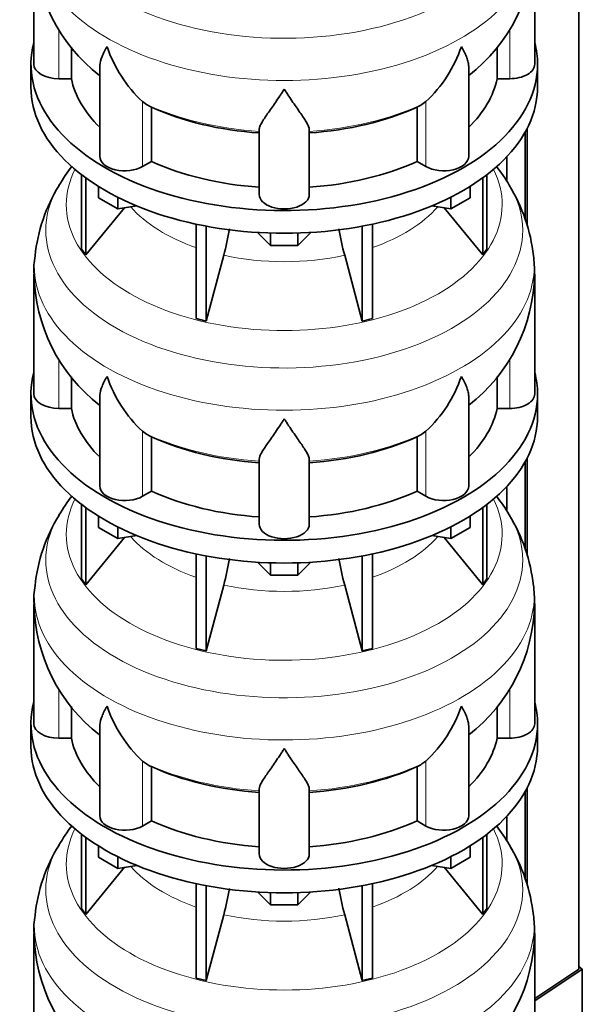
# Model space of a CAD drawing. Header units: millimetres. Extents: x -304 to -45, y -406 to 1007.
# Tile 6 of 27: x -88 to -48, y -350 to -280. Entities that reach past the tile are written whole.
import ezdxf

# ---------------------------------------------------------------- set-up
doc = ezdxf.new("R2010")
doc.units = ezdxf.units.MM
for name, color, linetype in [('MID_134-17', 7, 'Continuous'), ('VSI134_DIFFUSORE', 7, 'Continuous'), ('VSI134_TERMINALE', 7, 'Continuous')]:
    doc.layers.add(name, color=color, linetype=linetype)

# ---------------------------------------------------------------- blocks, each defined once
blk = doc.blocks.new('SE4')
at = {"layer": 'MID_134-17', "color": 7, "linetype": 'Continuous', "lineweight": 35}
for p, q in [((-47.928, -347.806), (-47.928, 57.245)), ((-51.78, -287.704), (-51.78, -293.993)), ((-51.629, -287.422), (-51.629, -294.437)), ((-53.083, -289.459), (-53.083, -291.252)), ((-51.629, -311.101), (-51.629, -318.116)), ((-51.78, -311.382), (-51.78, -317.671)), ((-53.083, -313.138), (-53.083, -314.931)), ((-51.78, -335.061), (-51.78, -341.349)), ((-51.629, -334.779), (-51.629, -341.794)), ((-53.083, -336.816), (-53.083, -338.609))]:
    blk.add_line(p, q, dxfattribs=at)
at = {"layer": 'VSI134_DIFFUSORE', "color": 7, "linetype": 'Continuous', "lineweight": 35}
for p, q in [((-87.09, -274.215), (-87.09, -282.826)), ((-51.09, -282.826), (-51.09, -274.215)), ((-84.384, -283.865), (-84.384, -281.596)), ((-53.796, -281.59), (-53.796, -283.865)), ((-87.29, -282.826), (-87.29, -284.459)), ((-82.345, -283.007), (-82.345, -289.439)), ((-55.835, -289.439), (-55.835, -282.982)), ((-50.89, -284.459), (-50.89, -282.826)), ((-85.29, -283.865), (-84.384, -283.865)), ((-53.796, -283.865), (-52.89, -283.865)), ((-78.988, -285.715), (-79.272, -285.505)), ((-58.908, -285.505), (-59.192, -285.715)), ((-78.632, -289.805), (-78.632, -285.909)), ((-59.548, -285.909), (-59.548, -289.805)), ((-70.89, -292.179), (-70.89, -287.51)), ((-67.29, -292.179), (-67.29, -287.51)), ((-79.272, -290.174), (-78.632, -289.805)), ((-59.548, -289.805), (-58.908, -290.174)), ((-83.656, -290.759), (-83.656, -296.095)), ((-83.349, -290.988), (-83.349, -296.521)), ((-54.831, -290.988), (-54.831, -296.521)), ((-54.524, -290.759), (-54.524, -296.095)), ((-82.441, -292.411), (-82.441, -291.6)), ((-55.739, -292.411), (-55.739, -291.6)), ((-81.053, -293.212), (-82.441, -292.411)), ((-81.053, -293.212), (-81.053, -292.378)), ((-57.127, -293.212), (-57.127, -292.378)), ((-55.739, -292.411), (-57.127, -293.212)), ((-83.349, -296.521), (-80.577, -293.139)), ((-79.688, -293.001), (-81.053, -293.212)), ((-57.127, -293.212), (-58.492, -293.001)), ((-57.603, -293.139), (-54.831, -296.521)), ((-75.429, -294.308), (-75.429, -301.094)), ((-74.69, -294.457), (-74.69, -301.271)), ((-63.49, -294.457), (-63.49, -301.271)), ((-62.751, -294.308), (-62.751, -301.094)), ((-70.071, -295.838), (-71.002, -294.908)), ((-70.071, -295.838), (-70.071, -294.951)), ((-67.178, -294.908), (-68.108, -295.838)), ((-68.108, -295.838), (-68.108, -294.951)), ((-83.656, -296.095), (-83.349, -296.521)), ((-68.108, -295.838), (-70.071, -295.838)), ((-54.831, -296.521), (-54.524, -296.095)), ((-74.69, -301.271), (-73.435, -296.547)), ((-64.745, -296.547), (-63.49, -301.271)), ((-87.09, -297.893), (-87.09, -306.504)), ((-51.09, -306.504), (-51.09, -297.893)), ((-75.429, -301.094), (-74.69, -301.271)), ((-63.49, -301.271), (-62.751, -301.094)), ((-84.384, -307.543), (-84.384, -305.275)), ((-53.796, -305.268), (-53.796, -307.543)), ((-87.29, -306.504), (-87.29, -308.137)), ((-82.345, -306.685), (-82.345, -313.118)), ((-55.835, -313.118), (-55.835, -306.661)), ((-50.89, -308.137), (-50.89, -306.504)), ((-85.29, -307.543), (-84.384, -307.543)), ((-53.796, -307.543), (-52.89, -307.543)), ((-78.988, -309.394), (-79.272, -309.183)), ((-78.632, -313.483), (-78.632, -309.588)), ((-59.548, -309.588), (-59.548, -313.483)), ((-58.908, -309.183), (-59.192, -309.394)), ((-70.89, -315.857), (-70.89, -311.188)), ((-67.29, -315.857), (-67.29, -311.188)), ((-79.272, -313.853), (-78.632, -313.483)), ((-59.548, -313.483), (-58.908, -313.853)), ((-83.656, -314.438), (-83.656, -319.773)), ((-54.524, -314.438), (-54.524, -319.773)), ((-83.349, -314.667), (-83.349, -320.2)), ((-82.441, -316.089), (-82.441, -315.278)), ((-55.739, -316.089), (-55.739, -315.278)), ((-54.831, -314.667), (-54.831, -320.2)), ((-81.053, -316.891), (-82.441, -316.089)), ((-81.053, -316.891), (-81.053, -316.056)), ((-79.688, -316.679), (-81.053, -316.891)), ((-57.127, -316.891), (-58.492, -316.679)), ((-57.127, -316.891), (-57.127, -316.056)), ((-55.739, -316.089), (-57.127, -316.891)), ((-83.349, -320.2), (-80.577, -316.817)), ((-57.603, -316.817), (-54.831, -320.2)), ((-75.429, -317.987), (-75.429, -324.772)), ((-74.69, -318.135), (-74.69, -324.949)), ((-63.49, -318.135), (-63.49, -324.949)), ((-62.751, -317.987), (-62.751, -324.772)), ((-70.071, -319.517), (-71.002, -318.587)), ((-70.071, -319.517), (-70.071, -318.63)), ((-67.178, -318.587), (-68.108, -319.517)), ((-68.108, -319.517), (-68.108, -318.63)), ((-68.108, -319.517), (-70.071, -319.517)), ((-83.656, -319.773), (-83.349, -320.2)), ((-74.69, -324.949), (-73.435, -320.225)), ((-64.745, -320.225), (-63.49, -324.949)), ((-54.831, -320.2), (-54.524, -319.773)), ((-87.09, -321.571), (-87.09, -330.183)), ((-51.09, -330.183), (-51.09, -321.571)), ((-75.429, -324.772), (-74.69, -324.949)), ((-63.49, -324.949), (-62.751, -324.772)), ((-84.384, -331.222), (-84.384, -328.953)), ((-53.796, -328.947), (-53.796, -331.222)), ((-87.29, -330.183), (-87.29, -331.816)), ((-50.89, -331.816), (-50.89, -330.183)), ((-82.345, -330.363), (-82.345, -336.796)), ((-55.835, -336.796), (-55.835, -330.339)), ((-85.29, -331.222), (-84.384, -331.222)), ((-53.796, -331.222), (-52.89, -331.222)), ((-78.988, -333.072), (-79.272, -332.862)), ((-58.908, -332.862), (-59.192, -333.072)), ((-78.632, -337.161), (-78.632, -333.266)), ((-59.548, -333.266), (-59.548, -337.161)), ((-70.89, -339.536), (-70.89, -334.866)), ((-67.29, -339.536), (-67.29, -334.866)), ((-79.272, -337.531), (-78.632, -337.161)), ((-59.548, -337.161), (-58.908, -337.531)), ((-83.656, -338.116), (-83.656, -343.452)), ((-83.349, -338.345), (-83.349, -343.878)), ((-54.831, -338.345), (-54.831, -343.878)), ((-54.524, -338.116), (-54.524, -343.452)), ((-82.441, -339.768), (-82.441, -338.957)), ((-55.739, -339.768), (-55.739, -338.957)), ((-81.053, -340.569), (-82.441, -339.768)), ((-81.053, -340.569), (-81.053, -339.734)), ((-57.127, -340.569), (-57.127, -339.734)), ((-55.739, -339.768), (-57.127, -340.569)), ((-83.349, -343.878), (-80.577, -340.495)), ((-79.688, -340.358), (-81.053, -340.569)), ((-57.127, -340.569), (-58.492, -340.358)), ((-57.603, -340.495), (-54.831, -343.878)), ((-75.429, -341.665), (-75.429, -348.451)), ((-74.69, -341.813), (-74.69, -348.628)), ((-63.49, -341.813), (-63.49, -348.628)), ((-62.751, -341.665), (-62.751, -348.451)), ((-70.071, -343.195), (-71.002, -342.265)), ((-70.071, -343.195), (-70.071, -342.308)), ((-67.178, -342.265), (-68.108, -343.195)), ((-68.108, -343.195), (-68.108, -342.308)), ((-83.656, -343.452), (-83.349, -343.878)), ((-68.108, -343.195), (-70.071, -343.195)), ((-54.831, -343.878), (-54.524, -343.452)), ((-74.69, -348.628), (-73.435, -343.904)), ((-64.745, -343.904), (-63.49, -348.628)), ((-87.09, -345.25), (-87.09, -353.861)), ((-51.09, -353.861), (-51.09, -345.25)), ((-75.429, -348.451), (-74.69, -348.628)), ((-63.49, -348.628), (-62.751, -348.451))]:
    blk.add_line(p, q, dxfattribs=at)
at = {"layer": 'VSI134_DIFFUSORE', "color": 4, "linetype": 'Continuous', "lineweight": 9}
for p, q in [((-85.29, -283.865), (-85.29, -280.329)), ((-52.89, -283.865), (-52.89, -280.329)), ((-79.272, -290.174), (-79.272, -285.505)), ((-58.908, -290.174), (-58.908, -285.505)), ((-85.29, -307.543), (-85.29, -304.007)), ((-52.89, -307.543), (-52.89, -304.008)), ((-79.272, -313.853), (-79.272, -309.183)), ((-58.908, -313.853), (-58.908, -309.183)), ((-85.29, -331.222), (-85.29, -327.686)), ((-52.89, -331.222), (-52.89, -327.686)), ((-79.272, -337.531), (-79.272, -332.862)), ((-58.908, -337.531), (-58.908, -332.862))]:
    blk.add_line(p, q, dxfattribs=at)
at = {"layer": 'VSI134_DIFFUSORE', "color": 7, "linetype": 'Continuous', "lineweight": 35}
for centre, radius, start, end in [((-74.908, -274.027), 12.158, 180.89655, 232.18529), ((-63.289, -273.999), 12.187, 307.75017, 358.97847), ((-72.772, -278.514), 9.546, 198.63732, 227.08568), ((-65.408, -278.514), 9.546, 312.91434, 341.36277), ((-77.406, -283.237), 2.94, 237.45087, 245.35655), ((-60.774, -283.237), 2.94, 294.64345, 302.54913), ((-73.684, -298.346), 13.442, 142.39728, 149.56686), ((-64.81, -298.613), 13.854, 30.89344, 37.57041), ((-75.252, -297.769), 11.798, 148.13663, 174.2911), ((-63.343, -297.915), 12.232, 6.20429, 31.57302), ((-91.404, -291.684), 18.615, 344.85704, 350.83262), ((-47.039, -291.726), 18.351, 189.15261, 195.23149), ((-81.954, -297.525), 5.124, 169.50241, 184.14662), ((-64.374, -297.923), 13.27, 0.1222, 5.88106), ((-74.908, -297.705), 12.158, 180.89655, 232.18529), ((-63.289, -297.678), 12.187, 307.75017, 358.97847), ((-72.772, -302.192), 9.546, 198.63732, 227.08568), ((-65.408, -302.192), 9.546, 312.91434, 341.36277), ((-77.406, -306.915), 2.94, 237.45087, 245.35655), ((-60.774, -306.915), 2.94, 294.64345, 302.54913), ((-73.684, -322.024), 13.442, 142.39728, 149.56686), ((-64.81, -322.291), 13.854, 30.89344, 37.57041), ((-75.252, -321.447), 11.798, 148.13663, 174.2911), ((-63.343, -321.593), 12.232, 6.20429, 31.57302), ((-91.404, -315.362), 18.615, 344.85704, 350.83262), ((-47.039, -315.404), 18.351, 189.15261, 195.23149), ((-81.954, -321.203), 5.124, 169.50241, 184.14662), ((-64.374, -321.602), 13.27, 0.1222, 5.88106), ((-74.908, -321.383), 12.158, 180.89655, 232.18529), ((-63.289, -321.356), 12.187, 307.75017, 358.97847), ((-72.772, -325.87), 9.546, 198.63732, 227.08568), ((-65.408, -325.87), 9.546, 312.91434, 341.36277), ((-77.406, -330.594), 2.94, 237.45087, 245.35655), ((-60.774, -330.594), 2.94, 294.64345, 302.54913), ((-73.684, -345.703), 13.442, 142.39728, 149.56686), ((-64.81, -345.97), 13.854, 30.89344, 37.57041), ((-75.252, -345.125), 11.798, 148.13663, 174.2911), ((-63.343, -345.272), 12.232, 6.20429, 31.57302), ((-91.404, -339.041), 18.615, 344.85704, 350.83262), ((-47.039, -339.083), 18.351, 189.15261, 195.23149), ((-81.954, -344.882), 5.124, 169.50241, 184.14662), ((-64.374, -345.28), 13.27, 0.1222, 5.88106), ((-74.908, -345.062), 12.158, 180.89655, 232.18529), ((-63.289, -345.034), 12.187, 307.75017, 358.97847)]:
    blk.add_arc(centre, radius, start, end, dxfattribs=at)
at = {"layer": 'VSI134_DIFFUSORE', "color": 4, "linetype": 'Continuous', "lineweight": 9}
for centre, major_axis, start_param, end_param in [((-69.09, -271.071), (17.133, 0), 2.811924, 6.283185), ((-69.09, -273.622), (-17.966, 0), 0, 3.20939), ((-69.09, -278.531), (-15.9, 0), 0.898849, 1.457346), ((-69.09, -278.531), (15.9, 0), 4.82584, 5.384336), ((-69.09, -292.911), (-15.66, 0), 0, 3.425204), ((-69.09, -292.911), (-15.66, 0), 5.999574, 6.283185), ((-69.09, -294.749), (17.133, 0), 2.811924, 6.283185), ((-69.09, -294.749), (17.133, 0), 0, 0.331859), ((-69.09, -289.888), (-12.326, 0), 0.463231, 1.030574), ((-69.09, -289.888), (12.326, 0), 5.252612, 5.819954), ((-69.09, -297.301), (-17.966, 0), 0, 3.20939), ((-69.09, -297.301), (-17.966, 0), 6.215499, 6.283185), ((-69.09, -289.888), (-12.326, 0), 1.210556, 1.931037), ((-69.09, -302.209), (-15.9, 0), 0.898849, 1.457346), ((-69.09, -302.209), (15.9, 0), 4.82584, 5.384336), ((-69.09, -316.589), (-15.66, 0), 0, 3.425204), ((-69.09, -316.589), (-15.66, 0), 5.999574, 6.283185), ((-69.09, -318.428), (17.133, 0), 2.811924, 6.283185), ((-69.09, -318.428), (17.133, 0), 0, 0.331859), ((-69.09, -313.566), (-12.326, 0), 0.463231, 1.030574), ((-69.09, -313.566), (12.326, 0), 5.252612, 5.819954), ((-69.09, -320.979), (-17.966, 0), 0, 3.20939), ((-69.09, -320.979), (-17.966, 0), 6.215499, 6.283185), ((-69.09, -313.566), (-12.326, 0), 1.210556, 1.931037), ((-69.09, -325.888), (-15.9, 0), 0.898849, 1.457346), ((-69.09, -325.888), (15.9, 0), 4.82584, 5.384336), ((-69.09, -340.268), (-15.66, 0), 0, 3.425204), ((-69.09, -340.268), (-15.66, 0), 5.999574, 6.283185), ((-69.09, -342.106), (17.133, 0), 2.811924, 6.283185), ((-69.09, -342.106), (17.133, 0), 0, 0.331859), ((-69.09, -337.244), (-12.326, 0), 0.463231, 1.030574), ((-69.09, -337.244), (12.326, 0), 5.252612, 5.819954), ((-69.09, -344.657), (-17.966, 0), 0, 3.20939), ((-69.09, -344.657), (-17.966, 0), 6.215499, 6.283185), ((-69.09, -337.244), (-12.326, 0), 1.210556, 1.931037)]:
    blk.add_ellipse(centre, major_axis=major_axis, ratio=0.57735, start_param=start_param, end_param=end_param, dxfattribs=at)
at = {"layer": 'VSI134_DIFFUSORE', "color": 7, "linetype": 'Continuous', "lineweight": 35}
for centre, major_axis, start_param, end_param in [((-69.09, -282.826), (18.2, 0), 2.993207, 6.283185), ((-69.09, -282.826), (18.2, 0), 0, 0.148386), ((-85.29, -282.826), (1.8, 0), 3.141593, 4.712389), ((-52.89, -282.826), (-1.8, 0), 1.570796, 3.141593), ((-69.09, -282.826), (-15.4, 0), 0.117151, 0.534109), ((-69.09, -282.826), (15.4, 0), 5.749077, 6.166034), ((-69.09, -284.459), (-18.2, 0), 0, 3.141593), ((-69.09, -278.93), (-15.4, 0), 0.902549, 1.453645), ((-69.09, -278.93), (15.4, 0), 4.82954, 5.380636), ((-80.545, -289.439), (1.8, 0), 3.141593, 5.497787), ((-69.09, -282.826), (-15.4, 0), 0.902549, 1.453645), ((-69.09, -282.826), (15.4, 0), 4.82954, 5.380636), ((-57.635, -289.439), (-1.8, 0), 0.785398, 3.141593), ((-69.09, -292.179), (-1.8, 0), 0, 3.141593), ((-69.09, -306.504), (18.2, 0), 2.993207, 6.283185), ((-69.09, -306.504), (18.2, 0), 0, 0.148386), ((-85.29, -306.504), (1.8, 0), 3.141593, 4.712389), ((-52.89, -306.504), (-1.8, 0), 1.570796, 3.141593), ((-69.09, -306.504), (-15.4, 0), 0.117151, 0.534109), ((-69.09, -306.504), (15.4, 0), 5.749077, 6.166034), ((-69.09, -308.137), (-18.2, 0), 0, 3.141593), ((-69.09, -302.609), (-15.4, 0), 0.902549, 1.453645), ((-69.09, -302.609), (15.4, 0), 4.82954, 5.380636), ((-80.545, -313.118), (1.8, 0), 3.141593, 5.497787), ((-57.635, -313.118), (-1.8, 0), 0.785398, 3.141593), ((-69.09, -306.504), (-15.4, 0), 0.902549, 1.453645), ((-69.09, -306.504), (15.4, 0), 4.82954, 5.380636), ((-69.09, -315.857), (-1.8, 0), 0, 3.141593), ((-69.09, -330.183), (18.2, 0), 2.993207, 6.283185), ((-69.09, -330.183), (18.2, 0), 0, 0.148386), ((-85.29, -330.183), (1.8, 0), 3.141593, 4.712389), ((-52.89, -330.183), (-1.8, 0), 1.570796, 3.141593), ((-69.09, -330.183), (-15.4, 0), 0.117151, 0.534109), ((-69.09, -330.183), (15.4, 0), 5.749077, 6.166034), ((-69.09, -331.816), (-18.2, 0), 0, 3.141593), ((-69.09, -326.287), (-15.4, 0), 0.902549, 1.453645), ((-69.09, -326.287), (15.4, 0), 4.82954, 5.380636), ((-80.545, -336.796), (1.8, 0), 3.141593, 5.497787), ((-69.09, -330.183), (-15.4, 0), 0.902549, 1.453645), ((-69.09, -330.183), (15.4, 0), 4.82954, 5.380636), ((-57.635, -336.796), (-1.8, 0), 0.785398, 3.141593), ((-69.09, -339.536), (-1.8, 0), 0, 3.141593)]:
    blk.add_ellipse(centre, major_axis=major_axis, ratio=0.57735, start_param=start_param, end_param=end_param, dxfattribs=at)
for points, knots in [([(-82.345, -283.011), (-82.345, -282.979), (-82.344, -282.947), (-82.327, -282.712), (-82.27, -282.501), (-82.136, -282.166), (-82.083, -282.052), (-81.992, -281.874), (-81.96, -281.813), (-81.909, -281.721), (-81.882, -281.675), (-81.855, -281.628), (-81.837, -281.596), (-81.827, -281.58), (-81.818, -281.564)], [0.4600931, 0.4600931, 0.4600931, 0.4600931, 0.5, 0.5, 0.75, 0.75, 0.875, 0.875, 0.9375, 0.9375, 0.96875, 0.984375, 0.984375, 1, 1, 1, 1]), ([(-55.835, -283.001), (-55.835, -282.974), (-55.836, -282.947), (-55.845, -282.819), (-55.863, -282.717), (-55.916, -282.504), (-55.953, -282.395), (-56.043, -282.169), (-56.096, -282.053), (-56.188, -281.874), (-56.22, -281.814), (-56.271, -281.721), (-56.289, -281.69), (-56.325, -281.628), (-56.343, -281.596), (-56.362, -281.564)], [0.4658143, 0.4658143, 0.4658143, 0.4658143, 0.5, 0.5, 0.625, 0.625, 0.75, 0.75, 0.875, 0.875, 0.9375, 0.9375, 0.96875, 0.96875, 1, 1, 1, 1]), ([(-69.09, -284.608), (-69.116, -284.65), (-69.143, -284.693), (-69.196, -284.777), (-69.223, -284.818), (-69.302, -284.942), (-69.355, -285.023), (-69.512, -285.261), (-69.616, -285.414), (-69.819, -285.71), (-69.918, -285.852), (-70.107, -286.123), (-70.197, -286.251), (-70.367, -286.496), (-70.446, -286.611), (-70.554, -286.775), (-70.588, -286.829), (-70.652, -286.932), (-70.683, -286.982), (-70.765, -287.126), (-70.809, -287.214), (-70.872, -287.373), (-70.89, -287.445), (-70.89, -287.51)], [0, 0, 0, 0, 0.03125, 0.03125, 0.0625, 0.0625, 0.125, 0.125, 0.25, 0.25, 0.375, 0.375, 0.5, 0.5, 0.625, 0.625, 0.6875, 0.6875, 0.75, 0.75, 0.875, 0.875, 1, 1, 1, 1]), ([(-67.29, -287.51), (-67.29, -287.445), (-67.308, -287.373), (-67.37, -287.214), (-67.415, -287.126), (-67.497, -286.982), (-67.527, -286.932), (-67.592, -286.829), (-67.626, -286.776), (-67.734, -286.612), (-67.813, -286.496), (-67.983, -286.252), (-68.073, -286.123), (-68.262, -285.853), (-68.361, -285.711), (-68.564, -285.415), (-68.667, -285.262), (-68.825, -285.023), (-68.877, -284.942), (-68.957, -284.819), (-68.984, -284.777), (-69.037, -284.693), (-69.064, -284.65), (-69.09, -284.608)], [0, 0, 0, 0, 0.125, 0.125, 0.25, 0.25, 0.3125, 0.3125, 0.375, 0.375, 0.5, 0.5, 0.625, 0.625, 0.75, 0.75, 0.875, 0.875, 0.9375, 0.9375, 0.96875, 0.96875, 1, 1, 1, 1]), ([(-82.345, -306.69), (-82.345, -306.658), (-82.344, -306.625), (-82.327, -306.39), (-82.27, -306.18), (-82.136, -305.845), (-82.083, -305.73), (-81.992, -305.552), (-81.96, -305.492), (-81.909, -305.399), (-81.882, -305.353), (-81.855, -305.306), (-81.837, -305.274), (-81.827, -305.258), (-81.818, -305.243)], [0.4600931, 0.4600931, 0.4600931, 0.4600931, 0.5, 0.5, 0.75, 0.75, 0.875, 0.875, 0.9375, 0.9375, 0.96875, 0.984375, 0.984375, 1, 1, 1, 1]), ([(-55.835, -306.68), (-55.835, -306.653), (-55.836, -306.625), (-55.845, -306.498), (-55.863, -306.395), (-55.916, -306.183), (-55.953, -306.073), (-56.043, -305.847), (-56.096, -305.732), (-56.188, -305.553), (-56.22, -305.492), (-56.271, -305.4), (-56.289, -305.369), (-56.325, -305.306), (-56.343, -305.274), (-56.362, -305.243)], [0.4658143, 0.4658143, 0.4658143, 0.4658143, 0.5, 0.5, 0.625, 0.625, 0.75, 0.75, 0.875, 0.875, 0.9375, 0.9375, 0.96875, 0.96875, 1, 1, 1, 1]), ([(-69.09, -308.287), (-69.116, -308.329), (-69.143, -308.371), (-69.196, -308.455), (-69.223, -308.497), (-69.302, -308.62), (-69.355, -308.701), (-69.512, -308.94), (-69.616, -309.093), (-69.819, -309.388), (-69.918, -309.531), (-70.107, -309.801), (-70.197, -309.93), (-70.367, -310.174), (-70.446, -310.29), (-70.554, -310.454), (-70.588, -310.507), (-70.652, -310.61), (-70.683, -310.66), (-70.765, -310.804), (-70.809, -310.892), (-70.872, -311.052), (-70.89, -311.124), (-70.89, -311.188)], [0, 0, 0, 0, 0.03125, 0.03125, 0.0625, 0.0625, 0.125, 0.125, 0.25, 0.25, 0.375, 0.375, 0.5, 0.5, 0.625, 0.625, 0.6875, 0.6875, 0.75, 0.75, 0.875, 0.875, 1, 1, 1, 1]), ([(-67.29, -311.188), (-67.29, -311.124), (-67.308, -311.052), (-67.37, -310.892), (-67.415, -310.804), (-67.497, -310.66), (-67.527, -310.61), (-67.592, -310.507), (-67.626, -310.454), (-67.734, -310.29), (-67.813, -310.174), (-67.983, -309.93), (-68.073, -309.802), (-68.262, -309.531), (-68.361, -309.389), (-68.564, -309.094), (-68.667, -308.94), (-68.825, -308.702), (-68.877, -308.621), (-68.957, -308.497), (-68.984, -308.455), (-69.037, -308.371), (-69.064, -308.329), (-69.09, -308.287)], [0, 0, 0, 0, 0.125, 0.125, 0.25, 0.25, 0.3125, 0.3125, 0.375, 0.375, 0.5, 0.5, 0.625, 0.625, 0.75, 0.75, 0.875, 0.875, 0.9375, 0.9375, 0.96875, 0.96875, 1, 1, 1, 1]), ([(-82.345, -330.368), (-82.345, -330.336), (-82.344, -330.304), (-82.327, -330.068), (-82.27, -329.858), (-82.136, -329.523), (-82.083, -329.408), (-81.992, -329.23), (-81.96, -329.17), (-81.909, -329.078), (-81.882, -329.031), (-81.855, -328.984), (-81.837, -328.953), (-81.827, -328.937), (-81.818, -328.921)], [0.4600931, 0.4600931, 0.4600931, 0.4600931, 0.5, 0.5, 0.75, 0.75, 0.875, 0.875, 0.9375, 0.9375, 0.96875, 0.984375, 0.984375, 1, 1, 1, 1]), ([(-55.835, -330.358), (-55.835, -330.331), (-55.836, -330.304), (-55.845, -330.176), (-55.863, -330.074), (-55.916, -329.861), (-55.953, -329.751), (-56.043, -329.526), (-56.096, -329.41), (-56.188, -329.231), (-56.22, -329.17), (-56.271, -329.078), (-56.289, -329.047), (-56.325, -328.984), (-56.343, -328.953), (-56.362, -328.921)], [0.4658143, 0.4658143, 0.4658143, 0.4658143, 0.5, 0.5, 0.625, 0.625, 0.75, 0.75, 0.875, 0.875, 0.9375, 0.9375, 0.96875, 0.96875, 1, 1, 1, 1]), ([(-69.09, -331.965), (-69.116, -332.007), (-69.143, -332.05), (-69.196, -332.134), (-69.223, -332.175), (-69.302, -332.299), (-69.355, -332.38), (-69.512, -332.618), (-69.616, -332.771), (-69.819, -333.066), (-69.918, -333.209), (-70.107, -333.479), (-70.197, -333.608), (-70.367, -333.852), (-70.446, -333.968), (-70.554, -334.132), (-70.588, -334.185), (-70.652, -334.289), (-70.683, -334.339), (-70.765, -334.483), (-70.809, -334.57), (-70.872, -334.73), (-70.89, -334.802), (-70.89, -334.866)], [0, 0, 0, 0, 0.03125, 0.03125, 0.0625, 0.0625, 0.125, 0.125, 0.25, 0.25, 0.375, 0.375, 0.5, 0.5, 0.625, 0.625, 0.6875, 0.6875, 0.75, 0.75, 0.875, 0.875, 1, 1, 1, 1]), ([(-67.29, -334.866), (-67.29, -334.802), (-67.308, -334.73), (-67.37, -334.57), (-67.415, -334.483), (-67.497, -334.339), (-67.527, -334.289), (-67.592, -334.186), (-67.626, -334.133), (-67.734, -333.968), (-67.813, -333.853), (-67.983, -333.609), (-68.073, -333.48), (-68.262, -333.21), (-68.361, -333.067), (-68.564, -332.772), (-68.667, -332.619), (-68.825, -332.38), (-68.877, -332.299), (-68.957, -332.175), (-68.984, -332.134), (-69.037, -332.05), (-69.064, -332.007), (-69.09, -331.965)], [0, 0, 0, 0, 0.125, 0.125, 0.25, 0.25, 0.3125, 0.3125, 0.375, 0.375, 0.5, 0.5, 0.625, 0.625, 0.75, 0.75, 0.875, 0.875, 0.9375, 0.9375, 0.96875, 0.96875, 1, 1, 1, 1])]:
    blk.add_open_spline(points, degree=3, knots=knots, dxfattribs=at)
at = {"layer": 'VSI134_TERMINALE', "color": 7, "linetype": 'Continuous', "lineweight": 35}
for p, q in [((-47.928, -347.806), (-51.09, -349.906)), ((-51.09, -350.082), (-47.671, -347.811)), ((-47.671, -347.811), (-47.928, -347.614)), ((-47.671, -353.267), (-47.671, -347.811))]:
    blk.add_line(p, q, dxfattribs=at)

msp = doc.modelspace()

# ---------------------------------------------------------------- block references
msp.add_blockref('SE4', (0, 0))

doc.saveas('drawing.dxf')
